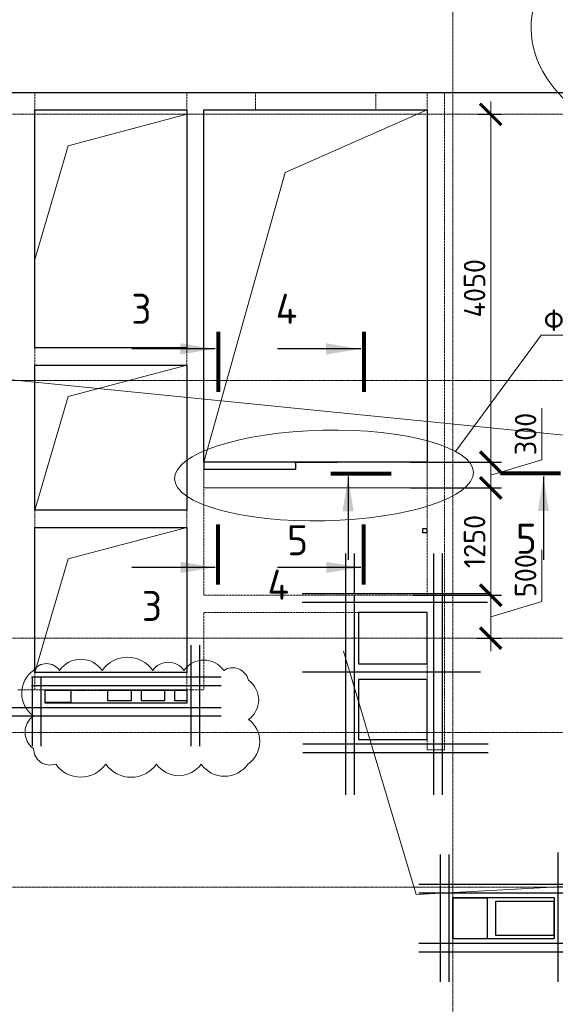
# Model space of a CAD drawing. Header units: millimetres. Extents: x -42044588 to 856694, y -806701 to 941911.
# Tile 199 of 256: x -79313 to -73074, y -276330 to -264866. Entities that reach past the tile are written whole.
import ezdxf
from ezdxf import colors
from ezdxf.entities.mleader import LeaderData, LeaderLine
from ezdxf.enums import TextEntityAlignment as Align
from ezdxf.math import Vec2, Vec3

# ---------------------------------------------------------------- set-up
doc = ezdxf.new("R2010")
doc.units = ezdxf.units.MM
for name, pattern in [('______5', [1100, 800, -100, 100, -100]), ('DASHED', [7, 5, -2, 0]), ('GOST2.303 4', [7, 5, -2, 0]), ('осевая', [50.8, 31.75, -6.35, 6.35, -6.35])]:
    doc.linetypes.add(name, pattern=pattern)
for name, color, linetype, lineweight in [('907Сл Осевые', 1, 'Continuous', 0), ('_0.25', 114, 'Continuous', 25), ('_0.5', 94, 'Continuous', 50), ('RAZMER', 100, 'Continuous', 15), ('RAZMER @ 100', 100, 'Continuous', 15), ('Оси', 40, '______5', 18), ('Перекрытие ж_бетон', 1, 'Continuous', 30), ('подоснова', 151, 'Continuous', 5), ('РАЗМЕРЫ', 1, 'Continuous', 9), ('Символы 0.20', 1, 'Continuous', 20), ('Символы 0.20 @ 100', 1, 'Continuous', 20), ('СТЕНЫ', 3, 'Continuous', 30)]:
    doc.layers.add(name, color=color, linetype=linetype, lineweight=lineweight)
doc.styles.add('GOST-2.304_Type-B', font='GOST_Common.ttf')
doc.styles.add('ГОСТ', font='GOST_Common.ttf')
doc.dimstyles.new('ГОСТ', dxfattribs={"dimscale": 0, "dimtxt": 2.5, "dimasz": 2.5, "dimexe": 1.25, "dimexo": 0.625, "dimtad": 1, "dimdec": 0, "dimtxsty": 'ГОСТ', "dimblk": 'ARCHTICK', "dimcen": 2.5, "dimdle": 1.5, "dimclrd": 256, "dimclre": 256, "dimclrt": 256, "dimadec": 0, "dimazin": 0, "dimtfac": 1, "dimtdec": 0, "dimtmove": 1, "dimatfit": 3, "dimfxl": 0, "dimlwd": -1, "dimarcsym": 0})

# ---------------------------------------------------------------- blocks, each defined once
blk = doc.blocks.new('оси блок 2')
at = {"layer": 'Оси', "color": 16, "linetype": 'осевая', "lineweight": 0, "ltscale": 0.25, "transparency": 33554687}
for p, q in [((-58604.7, -322543), (-58604.7, -347914.1)), ((-89822.3, -326301.3), (-37238.5, -326301.3)), ((-89822.3, -329401.3), (-37238.5, -329401.3)), ((-89822.3, -332401.3), (-37238.5, -332401.3)), ((-89822.3, -333501.3), (-37238.5, -333501.3)), ((-89822.3, -335301.3), (-37238.5, -335301.3))]:
    blk.add_line(p, q, dxfattribs=at)
blk = doc.blocks.new('подложка стн 1-го этажа')
at = {"layer": 'СТЕНЫ', "color": 252, "linetype": 'DASHED', "lineweight": 0, "ltscale": 0.5, "true_color": 0x939598, "transparency": 33554687}
for p, q in [((30274, 26362, -200), (30274, 19412, -200)), ((30274, 26362, -200), (30274, 26362, -200)), ((32044, 26362, -200), (32044, 19412, -200)), ((32044, 26362, -200), (32044, 26362, -200)), ((34844, 26362, -200), (34844, 20512, -200)), ((34844, 26362, -200), (34844, 26362, -200)), ((30274, 26162, -200), (30274, 26162, -200)), ((32044, 26162, -200), (30274, 26162, -200)), ((32044, 26162, -200), (32044, 26162, -200)), ((32244, 26162, -200), (34844, 26162, -200)), ((32244, 26162, -200), (32244, 26162, -200)), ((32244, 26162, -200), (32244, 20512, -200)), ((34844, 26162, -200), (34844, 26162, -200)), ((35044, 18712, -200), (35044, 26112, -200)), ((30274, 23392, -200), (30274, 23392, -200)), ((32044, 23392, -200), (30274, 23392, -200)), ((32044, 23392, -200), (32044, 23392, -200)), ((32044, 23192, -200), (30274, 23192, -200)), ((30274, 23192, -200), (30274, 23192, -200)), ((32044, 23192, -200), (32044, 23192, -200)), ((30274, 21502, -200), (32044, 21502, -200)), ((30274, 21502, -200), (30274, 21502, -200)), ((32044, 21502, -200), (32044, 21502, -200)), ((30274, 21302, -200), (30274, 21302, -200)), ((30274, 21302, -200), (32044, 21302, -200)), ((32044, 21302, -200), (32044, 21302, -200)), ((34844, 20512, -200), (32244, 20512, -200)), ((32244, 20512, -200), (32244, 20512, -200)), ((34844, 20512, -200), (34844, 20512, -200)), ((32244, 20312, -200), (32244, 20312, -200)), ((34844, 20312, -200), (32244, 20312, -200)), ((32244, 20312, -200), (32244, 19412, -200)), ((34744, 20312, -200), (34744, 20312, -200)), ((34844, 18712, -200), (34844, 20312, -200)), ((30274, 19612, -200), (30274, 19612, -200)), ((32044, 19612, -200), (30274, 19612, -200)), ((32044, 19612, -200), (32044, 19612, -200)), ((30074, 19412, -200), (32244, 19412, -200)), ((30274, 19412, -200), (30274, 19412, -200)), ((32044, 19412, -200), (32044, 19412, -200)), ((32244, 19412, -200), (32244, 19412, -200)), ((35044, 18712, -200), (34844, 18712, -200)), ((35044, 18712, -200), (35044, 18712, -200))]:
    blk.add_line(p, q, dxfattribs=at)
at = {"layer": 'СТЕНЫ', "color": 252, "linetype": 'DASHED', "lineweight": 0, "ltscale": 0.5, "true_color": 0x939598, "transparency": 33554687, "elevation": -200}
blk.add_lwpolyline([(35044, 26112), (35044, 26362), (27694, 26362), (27694, 26112)], dxfattribs=at)
at = {"layer": 'СТЕНЫ', "color": 252, "linetype": 'DASHED', "lineweight": 0, "ltscale": 0.5, "true_color": 0x939598, "transparency": 33554687, "elevation": -560}
blk.add_lwpolyline([(32844, 26365), (34244, 26365), (34244, 26162), (32844, 26162)], close=True, dxfattribs=at)
blk = doc.blocks.new('_ArchTick')
at = {"color": 0, "linetype": 'ByBlock', "const_width": 0.15}
blk.add_lwpolyline([(-0.5, -0.5), (0.5, 0.5)], dxfattribs=at)
blk = doc.blocks.new('*D5419')
at = {"layer": 'DEFPOINTS', "color": 0, "transparency": 16777216}
for p in [(-74791, -271567), (-73827, -271567), (-74046, -272067)]:
    blk.add_point(p, dxfattribs=at)
at = {"layer": 'RAZMER', "transparency": 16777216}
for p, q in [((-73233, -271639), (-73233, -271039)), ((-73827, -272217), (-73827, -271417)), ((-73827, -271817), (-73233, -271639))]:
    blk.add_line(p, q, dxfattribs=at)
at = {"layer": 'RAZMER', "lineweight": -2, "transparency": 16777216}
for p, q in [((-74728, -271567), (-73702, -271567)), ((-73983, -272067), (-73702, -272067))]:
    blk.add_line(p, q, dxfattribs=at)
at = {"layer": 'RAZMER', "transparency": 16777216, "xscale": 250, "yscale": 250, "zscale": 250}
for p, rotation in [((-73827, -271567), 90), ((-73827, -272067), 270)]:
    blk.add_blockref('_ArchTick', p, dxfattribs=dict(at, rotation=rotation))
at = {"layer": 'RAZMER', "lineweight": 0, "transparency": 16777216, "insert": (-73421, -271339), "char_height": 250, "attachment_point": 5, "rotation": 90, "style": 'ГОСТ', "bg_fill": 3, "box_fill_scale": 1.1, "bg_fill_color": 256, "bg_fill_true_color": 13158600, "bg_fill_transparency": 0}
blk.add_mtext('500', dxfattribs=at)
blk = doc.blocks.new('*D5420')
at = {"layer": 'DEFPOINTS', "color": 0, "transparency": 16777216}
for p in [(-74661, -270317), (-73827, -270317), (-73965, -271567)]:
    blk.add_point(p, dxfattribs=at)
at = {"layer": 'RAZMER', "transparency": 16777216}
blk.add_line((-73827, -271717), (-73827, -270167), dxfattribs=at)
at = {"layer": 'RAZMER', "lineweight": -2, "transparency": 16777216}
for p, q in [((-74599, -270317), (-73702, -270317)), ((-73902, -271567), (-73702, -271567))]:
    blk.add_line(p, q, dxfattribs=at)
at = {"layer": 'RAZMER', "transparency": 16777216, "xscale": 250, "yscale": 250, "zscale": 250}
for p, rotation in [((-73827, -270317), 90), ((-73827, -271567), 270)]:
    blk.add_blockref('_ArchTick', p, dxfattribs=dict(at, rotation=rotation))
at = {"layer": 'RAZMER', "lineweight": 0, "transparency": 16777216, "insert": (-74015, -270942), "char_height": 250, "attachment_point": 5, "rotation": 90, "style": 'ГОСТ', "bg_fill": 3, "box_fill_scale": 1.1, "bg_fill_color": 256, "bg_fill_true_color": 13158600, "bg_fill_transparency": 0}
blk.add_mtext('1250', dxfattribs=at)
blk = doc.blocks.new('*D5421')
at = {"layer": 'DEFPOINTS', "color": 0, "transparency": 16777216}
for p in [(-74823, -270018), (-74823, -270318), (-73827, -270318)]:
    blk.add_point(p, dxfattribs=at)
at = {"layer": 'RAZMER', "transparency": 16777216}
for p, q in [((-73233, -269990), (-73233, -269390)), ((-73827, -269868), (-73827, -270468)), ((-73827, -270168), (-73233, -269990))]:
    blk.add_line(p, q, dxfattribs=at)
at = {"layer": 'RAZMER', "lineweight": -2, "transparency": 16777216}
for p, q in [((-74761, -270018), (-73702, -270018)), ((-74761, -270318), (-73702, -270318))]:
    blk.add_line(p, q, dxfattribs=at)
at = {"layer": 'RAZMER', "transparency": 16777216, "xscale": 250, "yscale": 250, "zscale": 250}
for p, rotation in [((-73827, -270018), 90), ((-73827, -270318), 270)]:
    blk.add_blockref('_ArchTick', p, dxfattribs=dict(at, rotation=rotation))
at = {"layer": 'RAZMER', "lineweight": 0, "transparency": 16777216, "insert": (-73421, -269690), "char_height": 250, "attachment_point": 5, "rotation": 90, "style": 'ГОСТ', "bg_fill": 3, "box_fill_scale": 1.1, "bg_fill_color": 256, "bg_fill_true_color": 13158600, "bg_fill_transparency": 0}
blk.add_mtext('300', dxfattribs=at)
blk = doc.blocks.new('*D5422')
at = {"layer": 'DEFPOINTS', "color": 0, "transparency": 16777216}
for p in [(-74034, -265968, -360), (-73827, -265968), (-74182, -270018)]:
    blk.add_point(p, dxfattribs=at)
at = {"layer": 'RAZMER', "transparency": 16777216}
blk.add_line((-73827, -270168), (-73827, -265818), dxfattribs=at)
at = {"layer": 'RAZMER', "lineweight": -2, "transparency": 16777216}
for p, q in [((-73971, -265968), (-73702, -265968)), ((-74120, -270018), (-73702, -270018))]:
    blk.add_line(p, q, dxfattribs=at)
at = {"layer": 'RAZMER', "transparency": 16777216, "xscale": 250, "yscale": 250, "zscale": 250}
for p, rotation in [((-73827, -265968), 90), ((-73827, -270018), 270)]:
    blk.add_blockref('_ArchTick', p, dxfattribs=dict(at, rotation=rotation))
at = {"layer": 'RAZMER', "lineweight": 0, "transparency": 16777216, "insert": (-74015, -267993), "char_height": 250, "attachment_point": 5, "rotation": 90, "style": 'ГОСТ', "bg_fill": 3, "box_fill_scale": 1.1, "bg_fill_color": 256, "bg_fill_true_color": 13158600, "bg_fill_transparency": 0}
blk.add_mtext('4050', dxfattribs=at)
blk = doc.blocks.new('*D5423')
at = {"layer": 'DEFPOINTS', "color": 0, "transparency": 16777216}
for p in [(-74791, -271567), (-73827, -271567), (-74046, -272067)]:
    blk.add_point(p, dxfattribs=at)
at = {"layer": 'RAZMER', "transparency": 16777216}
for p, q in [((-73233, -271639), (-73233, -271039)), ((-73827, -272217), (-73827, -271417)), ((-73827, -271817), (-73233, -271639))]:
    blk.add_line(p, q, dxfattribs=at)
at = {"layer": 'RAZMER', "lineweight": -2, "transparency": 16777216}
for p, q in [((-74728, -271567), (-73702, -271567)), ((-73983, -272067), (-73702, -272067))]:
    blk.add_line(p, q, dxfattribs=at)
at = {"layer": 'RAZMER', "transparency": 16777216, "xscale": 250, "yscale": 250, "zscale": 250}
for p, rotation in [((-73827, -271567), 90), ((-73827, -272067), 270)]:
    blk.add_blockref('_ArchTick', p, dxfattribs=dict(at, rotation=rotation))
at = {"layer": 'RAZMER', "lineweight": 0, "transparency": 16777216, "insert": (-73421, -271339), "char_height": 250, "attachment_point": 5, "rotation": 90, "style": 'ГОСТ', "bg_fill": 3, "box_fill_scale": 1.1, "bg_fill_color": 256, "bg_fill_true_color": 13158600, "bg_fill_transparency": 0}
blk.add_mtext('500', dxfattribs=at)
blk = doc.blocks.new('*D5424')
at = {"layer": 'DEFPOINTS', "color": 0, "transparency": 16777216}
for p in [(-74661, -270317), (-73827, -270317), (-73965, -271567)]:
    blk.add_point(p, dxfattribs=at)
at = {"layer": 'RAZMER', "transparency": 16777216}
blk.add_line((-73827, -271717), (-73827, -270167), dxfattribs=at)
at = {"layer": 'RAZMER', "lineweight": -2, "transparency": 16777216}
for p, q in [((-74599, -270317), (-73702, -270317)), ((-73902, -271567), (-73702, -271567))]:
    blk.add_line(p, q, dxfattribs=at)
at = {"layer": 'RAZMER', "transparency": 16777216, "xscale": 250, "yscale": 250, "zscale": 250}
for p, rotation in [((-73827, -270317), 90), ((-73827, -271567), 270)]:
    blk.add_blockref('_ArchTick', p, dxfattribs=dict(at, rotation=rotation))
at = {"layer": 'RAZMER', "lineweight": 0, "transparency": 16777216, "insert": (-74015, -270942), "char_height": 250, "attachment_point": 5, "rotation": 90, "style": 'ГОСТ', "bg_fill": 3, "box_fill_scale": 1.1, "bg_fill_color": 256, "bg_fill_true_color": 13158600, "bg_fill_transparency": 0}
blk.add_mtext('1250', dxfattribs=at)
blk = doc.blocks.new('*D5425')
at = {"layer": 'DEFPOINTS', "color": 0, "transparency": 16777216}
for p in [(-74823, -270018), (-74823, -270318), (-73827, -270318)]:
    blk.add_point(p, dxfattribs=at)
at = {"layer": 'RAZMER', "transparency": 16777216}
for p, q in [((-73233, -269990), (-73233, -269390)), ((-73827, -269868), (-73827, -270468)), ((-73827, -270168), (-73233, -269990))]:
    blk.add_line(p, q, dxfattribs=at)
at = {"layer": 'RAZMER', "lineweight": -2, "transparency": 16777216}
for p, q in [((-74761, -270018), (-73702, -270018)), ((-74761, -270318), (-73702, -270318))]:
    blk.add_line(p, q, dxfattribs=at)
at = {"layer": 'RAZMER', "transparency": 16777216, "xscale": 250, "yscale": 250, "zscale": 250}
for p, rotation in [((-73827, -270018), 90), ((-73827, -270318), 270)]:
    blk.add_blockref('_ArchTick', p, dxfattribs=dict(at, rotation=rotation))
at = {"layer": 'RAZMER', "lineweight": 0, "transparency": 16777216, "insert": (-73421, -269690), "char_height": 250, "attachment_point": 5, "rotation": 90, "style": 'ГОСТ', "bg_fill": 3, "box_fill_scale": 1.1, "bg_fill_color": 256, "bg_fill_true_color": 13158600, "bg_fill_transparency": 0}
blk.add_mtext('300', dxfattribs=at)
blk = doc.blocks.new('*D5426')
at = {"layer": 'DEFPOINTS', "color": 0, "transparency": 16777216}
for p in [(-74034, -265968, -360), (-73827, -265968), (-74182, -270018)]:
    blk.add_point(p, dxfattribs=at)
at = {"layer": 'RAZMER', "transparency": 16777216}
blk.add_line((-73827, -270168), (-73827, -265818), dxfattribs=at)
at = {"layer": 'RAZMER', "lineweight": -2, "transparency": 16777216}
for p, q in [((-73971, -265968), (-73702, -265968)), ((-74120, -270018), (-73702, -270018))]:
    blk.add_line(p, q, dxfattribs=at)
at = {"layer": 'RAZMER', "transparency": 16777216, "xscale": 250, "yscale": 250, "zscale": 250}
for p, rotation in [((-73827, -265968), 90), ((-73827, -270018), 270)]:
    blk.add_blockref('_ArchTick', p, dxfattribs=dict(at, rotation=rotation))
at = {"layer": 'RAZMER', "lineweight": 0, "transparency": 16777216, "insert": (-74015, -267993), "char_height": 250, "attachment_point": 5, "rotation": 90, "style": 'ГОСТ', "bg_fill": 3, "box_fill_scale": 1.1, "bg_fill_color": 256, "bg_fill_true_color": 13158600, "bg_fill_transparency": 0}
blk.add_mtext('4050', dxfattribs=at)
blk = doc.blocks.new('_None')
blk = doc.blocks.new('*U4606')
at = {"layer": '_0.25', "ltscale": 100}
blk.add_lwpolyline([(0, 482), (1176, 482), (1176, 0), (0, 0)], close=True, dxfattribs=at)
at = {"layer": '_0.5', "color": 7, "lineweight": 30, "ltscale": 100}
for p, q in [((-150, 982), (-150, -500)), ((-50, 982), (-50, -500)), ((1226, -500), (1226, 1007)), ((1326, -500), (1326, 1007)), ((1576, 632), (-400, 632)), ((1576, 532), (-400, 532)), ((-400, -50), (1576, -50)), ((-400, -150), (1576, -150))]:
    blk.add_line(p, q, dxfattribs=at)
blk = doc.blocks.new('*U366')
at = {"layer": 'Символы 0.20', "linetype": 'Continuous', "lineweight": 25}
for p, q in [((-5, 0.35), (-5, 10.05)), ((20.43, 0.35), (20.43, 10.05))]:
    blk.add_line(p, q, dxfattribs=at)
at = {"layer": 'Символы 0.20', "linetype": 'Continuous', "lineweight": 80}
for p, q in [((-7, 0), (0, 0)), ((22.43, 0), (15.43, 0))]:
    blk.add_line(p, q, dxfattribs=at)
at = {"layer": 'Символы 0.20', "linetype": 'Continuous', "lineweight": 25}
for points in [[(-5, 0.46), (-4.35, 4.36), (-5.65, 4.36)], [(20.43, 0.46), (19.77, 4.39), (21.09, 4.39)]]:
    blk.add_solid(points, dxfattribs=at)
at = {"layer": 'Символы 0.20', "style": 'ГОСТ'}
blk.add_attdef('1', text='', height=3.5, dxfattribs=at).set_placement((-9.5, 7.7), align=Align.MIDDLE_CENTER)
blk.add_attdef('2', text='', height=3.5, dxfattribs=at).set_placement((25.1, 7.75), align=Align.MIDDLE_RIGHT)
blk = doc.blocks.new('*U6943')
at = {"layer": 'Символы 0.20', "linetype": 'Continuous', "lineweight": 25}
for p, q in [((-5, 0.35), (-5, 10.05)), ((20.43, 0.35), (20.43, 10.05))]:
    blk.add_line(p, q, dxfattribs=at)
at = {"layer": 'Символы 0.20', "linetype": 'Continuous', "lineweight": 80}
for p, q in [((-7, 0), (0, 0)), ((22.43, 0), (15.43, 0))]:
    blk.add_line(p, q, dxfattribs=at)
at = {"layer": 'Символы 0.20', "linetype": 'Continuous', "lineweight": 25}
for points in [[(-5, 0.46), (-4.35, 4.36), (-5.65, 4.36)], [(20.43, 0.46), (19.77, 4.39), (21.09, 4.39)]]:
    blk.add_solid(points, dxfattribs=at)
at = {"layer": 'Символы 0.20', "style": 'ГОСТ'}
blk.add_attdef('1', text='', height=3.5, dxfattribs=at).set_placement((-7.02, 9.96), align=Align.MIDDLE_CENTER)
blk.add_attdef('2', text='', height=3.5, dxfattribs=at).set_placement((25.1, 7.75), align=Align.MIDDLE_RIGHT)
blk = doc.blocks.new('*U6942')
at = {"layer": 'Символы 0.20', "linetype": 'Continuous', "lineweight": 25}
for p, q in [((-5, 0.35), (-5, 10.05)), ((17.75, 0.35), (17.75, 10.05))]:
    blk.add_line(p, q, dxfattribs=at)
at = {"layer": 'Символы 0.20', "linetype": 'Continuous', "lineweight": 80}
for p, q in [((-7, 0), (0, 0)), ((19.75, 0), (12.75, 0))]:
    blk.add_line(p, q, dxfattribs=at)
at = {"layer": 'Символы 0.20', "linetype": 'Continuous', "lineweight": 25}
for points in [[(-5, 0.46), (-4.35, 4.36), (-5.65, 4.36)], [(17.75, 0.46), (17.1, 4.39), (18.41, 4.39)]]:
    blk.add_solid(points, dxfattribs=at)
at = {"layer": 'Символы 0.20', "style": 'ГОСТ'}
blk.add_attdef('1', text='', height=3.5, dxfattribs=at).set_placement((-3, 7.58), align=Align.MIDDLE_CENTER)
blk.add_attdef('2', text='', height=3.5, dxfattribs=at).set_placement((22.42, 7.75), align=Align.MIDDLE_RIGHT)
blk = doc.blocks.new('блочина')
at = {"color": 4, "lineweight": 30, "elevation": -360}
blk.add_lwpolyline([(130360, 62456), (130410, 62456), (130410, 62406), (130360, 62406)], close=True, dxfattribs=at)
at = {"layer": 'Перекрытие ж_бетон', "color": 4}
for points in [[(130413, 60880), (130413, 61480), (129613, 61480), (129613, 60880)], [(130413, 60000), (130413, 60700), (129613, 60700), (129613, 60000)], [(131113, 58158), (131113, 57678), (130713, 57678), (130713, 58158)], [(131213, 57720), (131213, 58120), (131887, 58120), (131887, 57720)]]:
    blk.add_lwpolyline(points, close=True, dxfattribs=at)
at = {"layer": 'Перекрытие ж_бетон', "color": 4, "elevation": 360}
for points in [[(125963, 60580), (126263, 60580), (126263, 60430), (125963, 60430)], [(126693, 60580), (126963, 60580), (126963, 60450), (126693, 60450)], [(127083, 60580), (127353, 60580), (127353, 60450), (127083, 60450)], [(127473, 60580), (127613, 60580), (127613, 60450), (127473, 60450)]]:
    blk.add_lwpolyline(points, close=True, dxfattribs=at)
blk = doc.blocks.new('*U7024')
at = {"layer": '_0.25', "ltscale": 100}
blk.add_lwpolyline([(0, 150), (1650, 150), (1650, 0), (0, 0)], close=True, dxfattribs=at)
at = {"layer": '_0.5', "color": 7, "lineweight": 30, "ltscale": 100}
for p, q in [((1700, -500), (1700, 675)), ((1800, -500), (1800, 675)), ((2050, 300), (-157, 300)), ((-150, 295), (-150, -500)), ((-50, 295), (-50, -500)), ((2050, 200), (-157, 200)), ((-400, -50), (2050, -50)), ((-400, -150), (2050, -150))]:
    blk.add_line(p, q, dxfattribs=at)

msp = doc.modelspace()

# ---------------------------------------------------------------- linework, layer by layer
at = {"lineweight": 30}
for p, q in [((-75516.201, -271080.402, -160), (-75516.201, -273890.673, -160)), ((-75416.201, -271080.402, -160), (-75416.201, -273890.673, -160)), ((-76017.162, -272459.279, 720), (-73946.409, -272459.279, 720)), ((-76014.515, -273297.403, -160), (-73857.299, -273297.403, -160)), ((-76014.515, -273397.403, -160), (-73857.299, -273397.403, -160))]:
    msp.add_line(p, q, dxfattribs=at)
at = {"layer": '907Сл Осевые', "color": 240, "true_color": 0xed1f24}
msp.add_lwpolyline([(-79151.529, -272442.369, 0.52056705), (-79151.529, -272972.842, 0.52056705), (-79151.529, -273352.217, 0.52056705), (-78893.702, -273533.429, 0.52056705), (-78311.053, -273533.429, 0.52056705), (-77718.943, -273533.429, 0.52056705), (-77200.189, -273533.429, 0.52056705), (-76654.081, -273533.429, 0.52056705), (-76648.151, -273014.268, 0.52056705), (-76648.151, -272558.006, 0.52056705), (-76937.077, -272442.369, 0.52056705), (-77399.402, -272442.369, 0.52056705), (-77762.817, -272442.369, 0.52056705), (-78352.689, -272442.369, 0.52056705), (-78848.869, -272442.369, 0.52056705)], format="xyb", close=True, dxfattribs=at)
at = {"layer": 'RAZMER'}
for p, q in [((-77166.405, -270018.236, 360), (-74566.405, -270018.236, 360)), ((-77166.405, -270318.236, 360), (-77166.405, -270018.236, 360)), ((-77166.405, -270318.236, 560), (-77166.405, -270018.236, 560)), ((-74566.405, -270018.236, 360), (-74566.405, -270318.236, 360))]:
    msp.add_line(p, q, dxfattribs=at)
at = {"layer": 'RAZMER', "linetype": 'GOST2.303 4'}
msp.add_line((-74566.405, -270318.236, 360), (-77166.405, -270318.236, 360), dxfattribs=at)
at = {"layer": 'RAZMER', "lineweight": 30}
for elevation in [360, 560]:
    msp.add_lwpolyline([(-76096.405, -270018.236), (-77166.405, -270018.236), (-77166.405, -270098.236), (-76096.405, -270098.236)], close=True, dxfattribs=dict(at, elevation=elevation))
for elevation in [360, 560]:
    msp.add_lwpolyline([(-76116.405, -270018.236), (-75616.405, -270018.236)], dxfattribs=dict(at, elevation=elevation))
at = {"layer": 'Перекрытие ж_бетон', "elevation": -360}
msp.add_lwpolyline([(-72866.405, -265717.403), (-81156.405, -265717.403)], dxfattribs=at)
at = {"layer": 'Перекрытие ж_бетон', "elevation": 0.018}
for points in [[(-79136.37, -265917.403), (-77366.37, -265917.403), (-77366.37, -268687.402), (-79136.37, -268687.402)], [(-79136.37, -268887.402), (-77366.37, -268887.402), (-77366.37, -270577.403), (-79136.37, -270577.403)], [(-79136.37, -270777.403), (-77366.37, -270777.403), (-77366.37, -272467.403), (-79136.37, -272467.403)]]:
    msp.add_lwpolyline(points, close=True, dxfattribs=at)
at = {"layer": 'РАЗМЕРЫ', "lineweight": 0}
msp.add_lwpolyline([(-79136.37, -267657.404), (-78747.8, -266333.167), (-77366.37, -265967.404)], dxfattribs=at)
at = {"layer": 'РАЗМЕРЫ', "lineweight": 0, "elevation": 0.018}
for points in [[(-79136.37, -270577.402), (-78747.8, -269253.165), (-77366.37, -268887.402)], [(-79136.37, -272467.403), (-78747.8, -271143.166), (-77366.37, -270777.403)]]:
    msp.add_lwpolyline(points, dxfattribs=at)
at = {"layer": 'РАЗМЕРЫ'}
msp.add_ellipse((-71198.267, -264956.243, -360), major_axis=(2157.988, 16.605), ratio=0.670490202, dxfattribs=at)

# ---------------------------------------------------------------- block references
msp.add_blockref('подложка стн 1-го этажа', (-109410.328, -292079.197, 200))
at = {"ltscale": 100}
for name, p in [('*U7024', (-79016.678, -272823.141)), ('*U4606', (-74265.379, -275569.062, -160))]:
    msp.add_blockref(name, p, dxfattribs=at)
at = {"layer": 'РАЗМЕРЫ'}
msp.add_blockref('оси блок 2', (-15661.687, 60333.919, -360), dxfattribs=at)
at = {"layer": 'Символы 0.20 @ 100'}
ref = msp.add_blockref('*U366', (-77002.705, -270742.723, -0.018), dxfattribs=dict(at, xscale=100, yscale=100, zscale=100, rotation=90))
ref.add_attrib('1', '3', dxfattribs={"layer": 'Символы 0.20', "height": 350, "style": 'ГОСТ'}).set_placement((-77772.705, -271692.723, -0.018), align=Align.MIDDLE_CENTER)
ref.add_attrib('2', '3', dxfattribs={"layer": 'Символы 0.20', "height": 350, "style": 'ГОСТ'}).set_placement((-77777.906, -268232.656, -0.018), align=Align.MIDDLE_RIGHT)
ref = msp.add_blockref('*U6943', (-75304.671, -270742.723, -0.018), dxfattribs=dict(at, xscale=100, yscale=100, zscale=100, rotation=90))
ref.add_attrib('1', '4', dxfattribs={"layer": 'Символы 0.20', "height": 350, "style": 'ГОСТ'}).set_placement((-76300.864, -271445.136, -0.018), align=Align.MIDDLE_CENTER)
ref.add_attrib('2', '4', dxfattribs={"layer": 'Символы 0.20', "height": 350, "style": 'ГОСТ'}).set_placement((-76079.872, -268232.656, -0.018), align=Align.MIDDLE_RIGHT)

# ---------------------------------------------------------------- next in the draw order: dimensions: what is measured, and where the dimension line sits
at = {"layer": 'RAZMER @ 100', "lineweight": 0}
dim = msp.add_linear_dim(base=(-73827.078, -271567.403, 360), p1=(-74045.777, -272067.403, 360), p2=(-74790.973, -271567.403, 360), angle=90, dimstyle='ГОСТ', override={"dimscale": 100, "dimtix": 0, "dimtofl": 1, "dimtmove": 1, "dimatfit": 3}, dxfattribs=at)
dim.commit()
dim.dimension.update_dxf_attribs({"geometry": '*D5419', "text_midpoint": (-73420.828, -271576.778, 360)})

# ---------------------------------------------------------------- next in the draw order: dimensions: what is measured, and where the dimension line sits
dim = msp.add_linear_dim(base=(-73827.078, -270317.236, 360), p1=(-73964.777, -271567.403, 360), p2=(-74661.373, -270317.236, 360), angle=90, dimstyle='ГОСТ', override={"dimscale": 100, "dimtix": 0, "dimtofl": 1, "dimtmove": 1, "dimatfit": 3}, dxfattribs=at)
dim.commit()
dim.dimension.update_dxf_attribs({"geometry": '*D5420', "text_midpoint": (-74014.578, -270942.319, 360)})

# ---------------------------------------------------------------- next in the draw order: dimensions: what is measured, and where the dimension line sits
for base, p1, p2, picture, middle in [((-73827.078, -270318.236, 360), (-74823.373, -270018.236, 360), (-74823.373, -270318.236, 360), '*D5421', (-73420.828, -269927.611, 360)), ((-73827.078, -271567.403, 560), (-74045.777, -272067.403, 560), (-74790.973, -271567.403, 560), '*D5423', (-73420.828, -271576.778, 560))]:
    dim = msp.add_linear_dim(base=base, p1=p1, p2=p2, angle=90, dimstyle='ГОСТ', override={"dimscale": 100, "dimtix": 0, "dimtofl": 1, "dimtmove": 1, "dimatfit": 3}, dxfattribs=at)
    dim.commit()
    dim.dimension.update_dxf_attribs({"geometry": picture, "text_midpoint": middle})

# ---------------------------------------------------------------- next in the draw order: linework, layer by layer
at = {"layer": 'RAZMER'}
for p, q in [((-77166.405, -270018.236, 560), (-74566.405, -270018.236, 560)), ((-74566.405, -270018.236, 560), (-74566.405, -270318.236, 560))]:
    msp.add_line(p, q, dxfattribs=at)
at = {"layer": 'RAZMER', "linetype": 'GOST2.303 4'}
msp.add_line((-74566.405, -270318.236, 560), (-77166.405, -270318.236, 560), dxfattribs=at)
at = {"layer": 'Перекрытие ж_бетон'}
msp.add_lwpolyline([(-77166.405, -265917.403), (-74566.405, -265917.403), (-74566.405, -270018.236), (-77166.405, -270018.236)], close=True, dxfattribs=at)
at = {"layer": 'РАЗМЕРЫ'}
msp.add_lwpolyline([(-77166.405, -270018.236), (-76221.052, -266644.236), (-74566.405, -265917.403)], dxfattribs=at)

# ---------------------------------------------------------------- next in the draw order: dimensions: what is measured, and where the dimension line sits
at = {"layer": 'RAZMER @ 100', "lineweight": 0}
dim = msp.add_linear_dim(base=(-73827.078, -265968.403, 360), p1=(-74182.155, -270018.236, 360), p2=(-74033.597, -265968.403), angle=90, dimstyle='ГОСТ', override={"dimscale": 100, "dimtix": 0, "dimtofl": 1, "dimtmove": 1, "dimatfit": 3}, dxfattribs=at)
dim.commit()
dim.dimension.update_dxf_attribs({"geometry": '*D5422', "text_midpoint": (-74014.578, -267993.319, 360)})

# ---------------------------------------------------------------- next in the draw order: dimensions: what is measured, and where the dimension line sits
dim = msp.add_linear_dim(base=(-73827.078, -270317.236, 560), p1=(-73964.777, -271567.403, 560), p2=(-74661.373, -270317.236, 560), angle=90, dimstyle='ГОСТ', override={"dimscale": 100, "dimtix": 0, "dimtofl": 1, "dimtmove": 1, "dimatfit": 3}, dxfattribs=at)
dim.commit()
dim.dimension.update_dxf_attribs({"geometry": '*D5424', "text_midpoint": (-74014.578, -270942.319, 560)})

# ---------------------------------------------------------------- next in the draw order: linework, layer by layer
at = {"lineweight": 30}
for p, q in [((-74492.026, -271080.402, -720), (-74492.026, -273890.673, -720)), ((-74392.026, -271080.402, -720), (-74392.026, -273890.673, -720)), ((-76021.777, -271548.09, -720), (-73864.561, -271548.09, -720)), ((-76021.777, -271648.09, -720), (-73864.561, -271648.09, -720))]:
    msp.add_line(p, q, dxfattribs=at)
msp.add_line((-76021.777, -271648.09, -720), (-73864.561, -271648.09, -720))

# ---------------------------------------------------------------- next in the draw order: dimensions: what is measured, and where the dimension line sits
at = {"layer": 'RAZMER @ 100', "lineweight": 0}
dim = msp.add_linear_dim(base=(-73827.078, -270318.236, 560), p1=(-74823.373, -270018.236, 560), p2=(-74823.373, -270318.236, 560), angle=90, dimstyle='ГОСТ', override={"dimscale": 100, "dimtix": 0, "dimtofl": 1, "dimtmove": 1, "dimatfit": 3}, dxfattribs=at)
dim.commit()
dim.dimension.update_dxf_attribs({"geometry": '*D5425', "text_midpoint": (-73420.828, -269927.611, 560)})

# ---------------------------------------------------------------- next in the draw order: dimensions: what is measured, and where the dimension line sits
dim = msp.add_linear_dim(base=(-73827.078, -265968.403, 560), p1=(-74182.155, -270018.236, 560), p2=(-74033.597, -265968.403, 200), angle=90, dimstyle='ГОСТ', override={"dimscale": 100, "dimtix": 0, "dimtofl": 1, "dimtmove": 1, "dimatfit": 3}, dxfattribs=at)
dim.commit()
dim.dimension.update_dxf_attribs({"geometry": '*D5426', "text_midpoint": (-74014.578, -267993.319, 560)})

# ---------------------------------------------------------------- next in the draw order: linework, layer by layer
at = {"layer": '907Сл Осевые', "color": 0}
msp.add_ellipse((-75768.686, -270173.753, 720), major_axis=(1740.18, 38.767), ratio=0.302918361, start_param=-1.570796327, end_param=4.71238898, dxfattribs=at)

# ---------------------------------------------------------------- next in the draw order: block references
msp.add_blockref('блочина', (-204979.119, -333247.553, 200))
at = {"layer": 'Символы 0.20 @ 100'}
ref = msp.add_blockref('*U6942', (-73712.4, -270151.588, -0.018), dxfattribs=dict(at, xscale=100, yscale=100, zscale=100, rotation=180))
ref.add_attrib('1', '5', dxfattribs={"layer": 'Символы 0.20', "height": 350, "style": 'ГОСТ'}).set_placement((-73412.244, -270909.396, -0.018), align=Align.MIDDLE_CENTER)
ref.add_attrib('2', '5', dxfattribs={"layer": 'Символы 0.20', "height": 350, "style": 'ГОСТ'}).set_placement((-75954.813, -270926.789, -0.018), align=Align.MIDDLE_RIGHT)

# ---------------------------------------------------------------- next in the draw order: leaders
at = {"layer": 'подоснова', "color": 2, "ltscale": 0.3}
ml = msp.add_multileader_mtext('Standard', dxfattribs=at)
ml.set_content('Фрагмент 1\\P лист 8', color=2, style='GOST-2.304_Type-B')
ml.set_leader_properties(color=256, linetype='ByLayer', lineweight=15)
ml.set_arrow_properties(name='NONE')
ml.build(insert=Vec2(0, 0))
ml.multileader.update_dxf_attribs({"text_left_attachment_type": 6, "text_right_attachment_type": 6, "dogleg_length": 0.1, "arrow_head_size": 18})
ctx = ml.context
ctx.base_point, ctx.char_height, ctx.arrow_head_size, ctx.landing_gap_size, ctx.plane_origin = Vec3(-73239.814, -268540.89), 250, 18, 20, Vec3(-82205.112, -263815.849)
ctx.left_attachment, ctx.right_attachment, ctx.text_align_type = 6, 6, 1
notes = []
notes.append((ctx, [(0, (1, 1, 0), (-73239.914, -268540.89), (1, 0), 0.1, [(0, [(-74235.525, -269893.236)], 0, [])])]))
ctx.mtext.insert, ctx.mtext.alignment, ctx.mtext.flow_direction = Vec3(-72352.011, -268240.89), 2, 5
ml = msp.add_multileader_mtext('Standard', dxfattribs=at)
ml.set_content('1 %%C12  А500С', color=2, style='GOST-2.304_Type-B')
ml.set_leader_properties(color=256, linetype='ByLayer', lineweight=15)
ml.set_arrow_properties(name='NONE')
ml.build(insert=Vec2(0, 0))
ml.multileader.update_dxf_attribs({"text_left_attachment_type": 6, "text_right_attachment_type": 6, "dogleg_length": 0.1, "arrow_head_size": 18})
ctx = ml.context
ctx.base_point, ctx.char_height, ctx.arrow_head_size, ctx.landing_gap_size, ctx.plane_origin = Vec3(-83938.49, -268791.3, 360), 250, 18, 20, Vec3(-92914.076, -267642.873, 360)
ctx.left_attachment, ctx.right_attachment, ctx.text_align_type = 6, 6, 1
notes.append((ctx, [(1, (1, 1, 0), (-82116.572, -268791.3, 360), (-1, 0), 0.1, [(6, [(-83065.778, -272499.171, 360), (-87041.022, -271924.292, 360), (-88092.674, -270211.881, 360)], 0, []), (3, [(-75541.313, -272217.823, 360), (-74696.923, -275050.06, 360), (-71875.26, -274901.131, 360), (-72472.671, -270624.686, 360), (-69412.94, -270057.264, 360)], 0, [])])]))
ctx.mtext.insert, ctx.mtext.alignment, ctx.mtext.flow_direction = Vec3(-83027.581, -268491.3, 360), 2, 5
for ctx, leaders in notes:
    for number, flags, end, landing, length, lines in leaders:
        leader = LeaderData()
        leader.index, (leader.has_last_leader_line, leader.has_dogleg_vector, leader.attachment_direction) = number, flags
        leader.last_leader_point, leader.dogleg_vector, leader.dogleg_length = Vec3(end), Vec3(landing), length
        for number, points, colour, breaks in lines:
            line = LeaderLine()
            line.index, line.vertices, line.color, line.breaks = number, Vec3.list(points), colors.encode_raw_color(colour), breaks
            leader.lines.append(line)
        ctx.leaders.append(leader)

doc.saveas('drawing.dxf')
